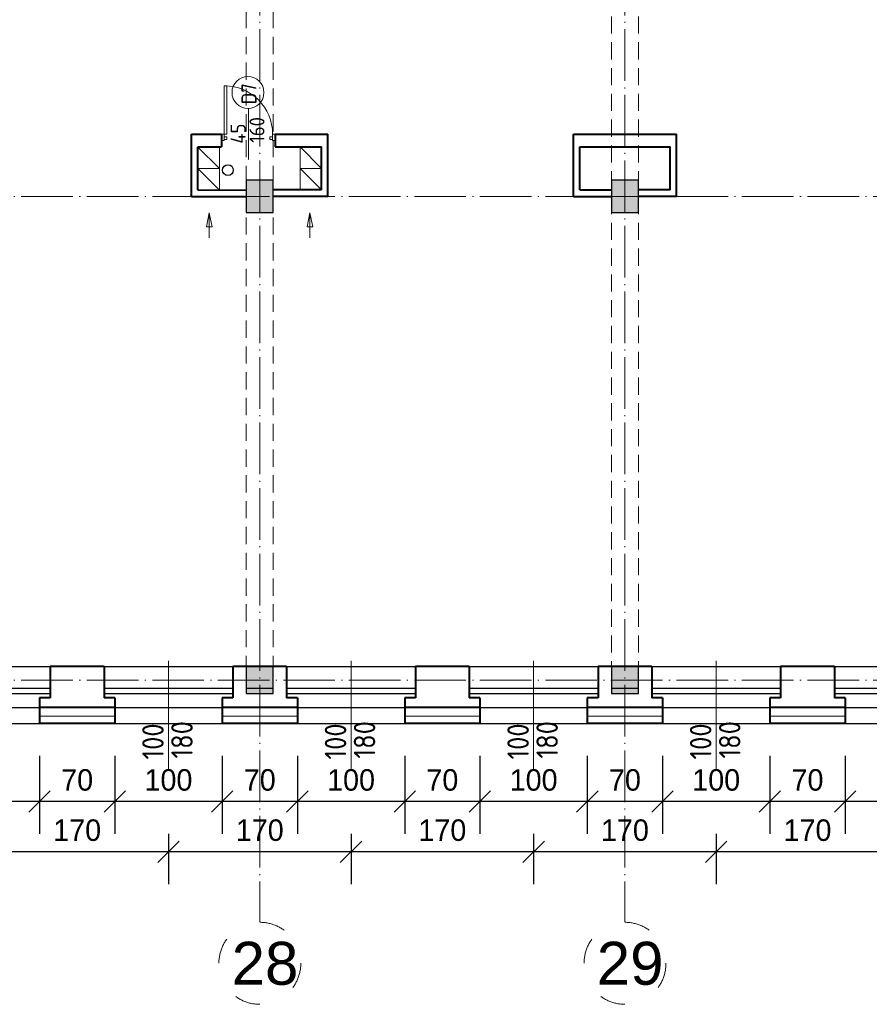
# Model space of a CAD drawing. Header units: millimetres. Extents: x -32003 to -19505, y 17931 to 29358.
# Tile 79 of 92: x -23317 to -22526, y 26562 to 27478. Entities that reach past the tile are written whole.
import ezdxf

# ---------------------------------------------------------------- set-up
doc = ezdxf.new("R2010")
doc.units = ezdxf.units.MM
doc.header["$PDMODE"] = 3
for name, pattern in [('ACAD_ISO03W100', [30, 12, -18]), ('ACAD_ISO04W100', [30.5, 24, -3, 0.5, -3]), ('KRESKOWA_X2', [12, 8, -4])]:
    doc.linetypes.add(name, pattern=pattern)
for name, color, linetype, lineweight in [('_wymiary', 1, 'Continuous', 9), ('drzwi', 140, 'Continuous', 13), ('KOMINY', 43, 'Continuous', 15), ('NR', 7, 'Continuous', 13), ('opisy drzwi', 40, 'Continuous', 13), ('przerywana', 7, 'KRESKOWA_X2', 5), ('sciany', 4, 'Continuous', 40), ('symetria', 7, 'ACAD_ISO03W100', 5), ('SZRAF', 51, 'Continuous', 9), ('słupy', 2, 'Continuous', 30), ('ściana', 4, 'Continuous', 40)]:
    doc.layers.add(name, color=color, linetype=linetype, lineweight=lineweight)
doc.layers.add('kanalizacja', color=210, linetype='Continuous')
doc.styles.add('ISO', font='isocp.shx')
doc.styles.add('style1', font='ARIAL.TTF')
doc.linetypes.add('BATTING', pattern='A,0.0001,-0.1,[134,ltypeshp.shx,S=0.1,R=0,X=-0.1,Y=0],-0.2,[134,ltypeshp.shx,S=0.1,R=180,X=0.1,Y=0],-0.1', length=0.4001)
doc.dimstyles.new('Jacek2', dxfattribs={"dimscale": 2, "dimtxt": 10, "dimasz": 10, "dimexe": 15, "dimexo": 15, "dimgap": 5, "dimtad": 1, "dimdec": 0, "dimrnd": 0.5, "dimzin": 0, "dimdsep": 46, "dimtxsty": 'Standard', "dimblk": 'OBLIQUE', "dimcen": 0, "dimdle": 5, "dimadec": 1, "dimazin": 0, "dimtfac": 1, "dimtdec": 0, "dimtofl": 0, "dimtmove": 0, "dimatfit": 3, "dimfxl": 0, "dimtolj": 1, "dimtzin": 0, "dimarcsym": 0})

# ---------------------------------------------------------------- blocks, each defined once
blk = doc.blocks.new('_OBLIQUE')
at = {"color": 0, "linetype": 'ByBlock'}
blk.add_line((-0.5, -0.5), (0.5, 0.5), dxfattribs=at)
blk = doc.blocks.new('*D347')
at = {"layer": '_wymiary', "color": 0, "lineweight": -2}
for p, q in [((-22548.67, 26793.45), (-22548.67, 26720.86)), ((-22448.67, 26793.45), (-22448.67, 26720.86)), ((-22438.67, 26750.86), (-22558.67, 26750.86))]:
    blk.add_line(p, q, dxfattribs=at)
at = {"layer": 'Defpoints', "color": 0}
for p in [(-22548.67, 26823.45), (-22448.67, 26823.45), (-22548.67, 26750.86)]:
    blk.add_point(p, dxfattribs=at)
at = {"layer": '_wymiary', "color": 0, "lineweight": -2, "xscale": 20, "yscale": 20, "zscale": 20, "rotation": 180}
blk.add_blockref('_OBLIQUE', (-22548.67, 26750.86), dxfattribs=at)
at = {"layer": '_wymiary', "color": 0, "lineweight": -2, "xscale": 20, "yscale": 20, "zscale": 20}
blk.add_blockref('_OBLIQUE', (-22448.67, 26750.86), dxfattribs=at)
at = {"layer": '_wymiary', "color": 0, "insert": (-22498.67, 26770.86), "char_height": 20, "attachment_point": 5}
blk.add_mtext('\\A1;100', dxfattribs=at)
blk = doc.blocks.new('*D348')
at = {"layer": '_wymiary', "color": 0, "lineweight": -2}
for p, q in [((-22618.67, 26793.45), (-22618.67, 26720.86)), ((-22548.67, 26793.45), (-22548.67, 26720.86)), ((-22538.67, 26750.86), (-22628.67, 26750.86))]:
    blk.add_line(p, q, dxfattribs=at)
at = {"layer": 'Defpoints', "color": 0}
for p in [(-22618.67, 26823.45), (-22548.67, 26823.45), (-22618.67, 26750.86)]:
    blk.add_point(p, dxfattribs=at)
at = {"layer": '_wymiary', "color": 0, "lineweight": -2, "xscale": 20, "yscale": 20, "zscale": 20, "rotation": 180}
blk.add_blockref('_OBLIQUE', (-22618.67, 26750.86), dxfattribs=at)
at = {"layer": '_wymiary', "color": 0, "lineweight": -2, "xscale": 20, "yscale": 20, "zscale": 20}
blk.add_blockref('_OBLIQUE', (-22548.67, 26750.86), dxfattribs=at)
at = {"layer": '_wymiary', "color": 0, "insert": (-22583.67, 26770.86), "char_height": 20, "attachment_point": 5}
blk.add_mtext('\\A1;70', dxfattribs=at)
blk = doc.blocks.new('*D349')
at = {"layer": '_wymiary', "color": 0, "lineweight": -2}
for p, q in [((-22718.67, 26793.45), (-22718.67, 26720.86)), ((-22618.67, 26793.45), (-22618.67, 26720.86)), ((-22608.67, 26750.86), (-22728.67, 26750.86))]:
    blk.add_line(p, q, dxfattribs=at)
at = {"layer": 'Defpoints', "color": 0}
for p in [(-22718.67, 26823.45), (-22618.67, 26823.45), (-22718.67, 26750.86)]:
    blk.add_point(p, dxfattribs=at)
at = {"layer": '_wymiary', "color": 0, "lineweight": -2, "xscale": 20, "yscale": 20, "zscale": 20, "rotation": 180}
blk.add_blockref('_OBLIQUE', (-22718.67, 26750.86), dxfattribs=at)
at = {"layer": '_wymiary', "color": 0, "lineweight": -2, "xscale": 20, "yscale": 20, "zscale": 20}
blk.add_blockref('_OBLIQUE', (-22618.67, 26750.86), dxfattribs=at)
at = {"layer": '_wymiary', "color": 0, "insert": (-22668.67, 26770.86), "char_height": 20, "attachment_point": 5}
blk.add_mtext('\\A1;100', dxfattribs=at)
blk = doc.blocks.new('*D350')
at = {"layer": '_wymiary', "color": 0, "lineweight": -2}
for p, q in [((-22788.67, 26793.45), (-22788.67, 26720.86)), ((-22718.67, 26793.45), (-22718.67, 26720.86)), ((-22708.67, 26750.86), (-22798.67, 26750.86))]:
    blk.add_line(p, q, dxfattribs=at)
at = {"layer": 'Defpoints', "color": 0}
for p in [(-22788.67, 26823.45), (-22718.67, 26823.45), (-22788.67, 26750.86)]:
    blk.add_point(p, dxfattribs=at)
at = {"layer": '_wymiary', "color": 0, "lineweight": -2, "xscale": 20, "yscale": 20, "zscale": 20, "rotation": 180}
blk.add_blockref('_OBLIQUE', (-22788.67, 26750.86), dxfattribs=at)
at = {"layer": '_wymiary', "color": 0, "lineweight": -2, "xscale": 20, "yscale": 20, "zscale": 20}
blk.add_blockref('_OBLIQUE', (-22718.67, 26750.86), dxfattribs=at)
at = {"layer": '_wymiary', "color": 0, "insert": (-22753.67, 26770.86), "char_height": 20, "attachment_point": 5}
blk.add_mtext('\\A1;70', dxfattribs=at)
blk = doc.blocks.new('*D351')
at = {"layer": '_wymiary', "color": 0, "lineweight": -2}
for p, q in [((-22888.67, 26793.45), (-22888.67, 26720.86)), ((-22788.67, 26793.45), (-22788.67, 26720.86)), ((-22778.67, 26750.86), (-22898.67, 26750.86))]:
    blk.add_line(p, q, dxfattribs=at)
at = {"layer": 'Defpoints', "color": 0}
for p in [(-22888.67, 26823.45), (-22788.67, 26823.45), (-22888.67, 26750.86)]:
    blk.add_point(p, dxfattribs=at)
at = {"layer": '_wymiary', "color": 0, "lineweight": -2, "xscale": 20, "yscale": 20, "zscale": 20, "rotation": 180}
blk.add_blockref('_OBLIQUE', (-22888.67, 26750.86), dxfattribs=at)
at = {"layer": '_wymiary', "color": 0, "lineweight": -2, "xscale": 20, "yscale": 20, "zscale": 20}
blk.add_blockref('_OBLIQUE', (-22788.67, 26750.86), dxfattribs=at)
at = {"layer": '_wymiary', "color": 0, "insert": (-22838.67, 26770.86), "char_height": 20, "attachment_point": 5}
blk.add_mtext('\\A1;100', dxfattribs=at)
blk = doc.blocks.new('*D352')
at = {"layer": '_wymiary', "color": 0, "lineweight": -2}
for p, q in [((-22958.67, 26793.45), (-22958.67, 26720.86)), ((-22888.67, 26793.45), (-22888.67, 26720.86)), ((-22878.67, 26750.86), (-22968.67, 26750.86))]:
    blk.add_line(p, q, dxfattribs=at)
at = {"layer": 'Defpoints', "color": 0}
for p in [(-22958.67, 26823.45), (-22888.67, 26823.45), (-22958.67, 26750.86)]:
    blk.add_point(p, dxfattribs=at)
at = {"layer": '_wymiary', "color": 0, "lineweight": -2, "xscale": 20, "yscale": 20, "zscale": 20, "rotation": 180}
blk.add_blockref('_OBLIQUE', (-22958.67, 26750.86), dxfattribs=at)
at = {"layer": '_wymiary', "color": 0, "lineweight": -2, "xscale": 20, "yscale": 20, "zscale": 20}
blk.add_blockref('_OBLIQUE', (-22888.67, 26750.86), dxfattribs=at)
at = {"layer": '_wymiary', "color": 0, "insert": (-22923.67, 26770.86), "char_height": 20, "attachment_point": 5}
blk.add_mtext('\\A1;70', dxfattribs=at)
blk = doc.blocks.new('*D353')
at = {"layer": '_wymiary', "color": 0, "lineweight": -2}
for p, q in [((-23058.67, 26793.45), (-23058.67, 26720.86)), ((-22958.67, 26793.45), (-22958.67, 26720.86)), ((-22948.67, 26750.86), (-23068.67, 26750.86))]:
    blk.add_line(p, q, dxfattribs=at)
at = {"layer": 'Defpoints', "color": 0}
for p in [(-23058.67, 26823.45), (-22958.67, 26823.45), (-23058.67, 26750.86)]:
    blk.add_point(p, dxfattribs=at)
at = {"layer": '_wymiary', "color": 0, "lineweight": -2, "xscale": 20, "yscale": 20, "zscale": 20, "rotation": 180}
blk.add_blockref('_OBLIQUE', (-23058.67, 26750.86), dxfattribs=at)
at = {"layer": '_wymiary', "color": 0, "lineweight": -2, "xscale": 20, "yscale": 20, "zscale": 20}
blk.add_blockref('_OBLIQUE', (-22958.67, 26750.86), dxfattribs=at)
at = {"layer": '_wymiary', "color": 0, "insert": (-23008.67, 26770.86), "char_height": 20, "attachment_point": 5}
blk.add_mtext('\\A1;100', dxfattribs=at)
blk = doc.blocks.new('*D354')
at = {"layer": '_wymiary', "color": 0, "lineweight": -2}
for p, q in [((-23128.67, 26793.45), (-23128.67, 26720.86)), ((-23058.67, 26793.45), (-23058.67, 26720.86)), ((-23048.67, 26750.86), (-23138.67, 26750.86))]:
    blk.add_line(p, q, dxfattribs=at)
at = {"layer": 'Defpoints', "color": 0}
for p in [(-23128.67, 26823.45), (-23058.67, 26823.45), (-23128.67, 26750.86)]:
    blk.add_point(p, dxfattribs=at)
at = {"layer": '_wymiary', "color": 0, "lineweight": -2, "xscale": 20, "yscale": 20, "zscale": 20, "rotation": 180}
blk.add_blockref('_OBLIQUE', (-23128.67, 26750.86), dxfattribs=at)
at = {"layer": '_wymiary', "color": 0, "lineweight": -2, "xscale": 20, "yscale": 20, "zscale": 20}
blk.add_blockref('_OBLIQUE', (-23058.67, 26750.86), dxfattribs=at)
at = {"layer": '_wymiary', "color": 0, "insert": (-23093.67, 26770.86), "char_height": 20, "attachment_point": 5}
blk.add_mtext('\\A1;70', dxfattribs=at)
blk = doc.blocks.new('*D355')
at = {"layer": '_wymiary', "color": 0, "lineweight": -2}
for p, q in [((-23228.67, 26793.45), (-23228.67, 26720.86)), ((-23128.67, 26793.45), (-23128.67, 26720.86)), ((-23118.67, 26750.86), (-23238.67, 26750.86))]:
    blk.add_line(p, q, dxfattribs=at)
at = {"layer": 'Defpoints', "color": 0}
for p in [(-23228.67, 26823.45), (-23128.67, 26823.45), (-23228.67, 26750.86)]:
    blk.add_point(p, dxfattribs=at)
at = {"layer": '_wymiary', "color": 0, "lineweight": -2, "xscale": 20, "yscale": 20, "zscale": 20, "rotation": 180}
blk.add_blockref('_OBLIQUE', (-23228.67, 26750.86), dxfattribs=at)
at = {"layer": '_wymiary', "color": 0, "lineweight": -2, "xscale": 20, "yscale": 20, "zscale": 20}
blk.add_blockref('_OBLIQUE', (-23128.67, 26750.86), dxfattribs=at)
at = {"layer": '_wymiary', "color": 0, "insert": (-23178.67, 26770.86), "char_height": 20, "attachment_point": 5}
blk.add_mtext('\\A1;100', dxfattribs=at)
blk = doc.blocks.new('*D356')
at = {"layer": '_wymiary', "color": 0, "lineweight": -2}
for p, q in [((-23298.67, 26793.45), (-23298.67, 26720.86)), ((-23228.67, 26793.45), (-23228.67, 26720.86)), ((-23218.67, 26750.86), (-23308.67, 26750.86))]:
    blk.add_line(p, q, dxfattribs=at)
at = {"layer": 'Defpoints', "color": 0}
for p in [(-23298.67, 26823.45), (-23228.67, 26823.45), (-23298.67, 26750.86)]:
    blk.add_point(p, dxfattribs=at)
at = {"layer": '_wymiary', "color": 0, "lineweight": -2, "xscale": 20, "yscale": 20, "zscale": 20, "rotation": 180}
blk.add_blockref('_OBLIQUE', (-23298.67, 26750.86), dxfattribs=at)
at = {"layer": '_wymiary', "color": 0, "lineweight": -2, "xscale": 20, "yscale": 20, "zscale": 20}
blk.add_blockref('_OBLIQUE', (-23228.67, 26750.86), dxfattribs=at)
at = {"layer": '_wymiary', "color": 0, "insert": (-23263.67, 26770.86), "char_height": 20, "attachment_point": 5}
blk.add_mtext('\\A1;70', dxfattribs=at)
blk = doc.blocks.new('*D357')
at = {"layer": '_wymiary', "color": 0, "lineweight": -2}
for p, q in [((-23398.67, 26793.45), (-23398.67, 26720.86)), ((-23298.67, 26793.45), (-23298.67, 26720.86)), ((-23288.67, 26750.86), (-23408.67, 26750.86))]:
    blk.add_line(p, q, dxfattribs=at)
at = {"layer": 'Defpoints', "color": 0}
for p in [(-23398.67, 26823.45), (-23298.67, 26823.45), (-23398.67, 26750.86)]:
    blk.add_point(p, dxfattribs=at)
at = {"layer": '_wymiary', "color": 0, "lineweight": -2, "xscale": 20, "yscale": 20, "zscale": 20, "rotation": 180}
blk.add_blockref('_OBLIQUE', (-23398.67, 26750.86), dxfattribs=at)
at = {"layer": '_wymiary', "color": 0, "lineweight": -2, "xscale": 20, "yscale": 20, "zscale": 20}
blk.add_blockref('_OBLIQUE', (-23298.67, 26750.86), dxfattribs=at)
at = {"layer": '_wymiary', "color": 0, "insert": (-23348.67, 26770.86), "char_height": 20, "attachment_point": 5}
blk.add_mtext('\\A1;100', dxfattribs=at)
blk = doc.blocks.new('*D398')
at = {"layer": '_wymiary', "color": 0, "lineweight": -2}
for p, q in [((-22668.67, 26720.86), (-22668.67, 26674.12)), ((-22498.67, 26720.86), (-22498.67, 26674.12)), ((-22488.67, 26704.12), (-22678.67, 26704.12))]:
    blk.add_line(p, q, dxfattribs=at)
at = {"layer": 'Defpoints', "color": 0}
for p in [(-22668.67, 26750.86), (-22498.67, 26750.86), (-22668.67, 26704.12)]:
    blk.add_point(p, dxfattribs=at)
at = {"layer": '_wymiary', "color": 0, "lineweight": -2, "xscale": 20, "yscale": 20, "zscale": 20, "rotation": 180}
blk.add_blockref('_OBLIQUE', (-22668.67, 26704.12), dxfattribs=at)
at = {"layer": '_wymiary', "color": 0, "lineweight": -2, "xscale": 20, "yscale": 20, "zscale": 20}
blk.add_blockref('_OBLIQUE', (-22498.67, 26704.12), dxfattribs=at)
at = {"layer": '_wymiary', "color": 0, "insert": (-22583.67, 26724.12), "char_height": 20, "attachment_point": 5}
blk.add_mtext('\\A1;170', dxfattribs=at)
blk = doc.blocks.new('*D399')
at = {"layer": '_wymiary', "color": 0, "lineweight": -2}
for p, q in [((-22838.67, 26720.86), (-22838.67, 26674.12)), ((-22668.67, 26720.86), (-22668.67, 26674.12)), ((-22658.67, 26704.12), (-22848.67, 26704.12))]:
    blk.add_line(p, q, dxfattribs=at)
at = {"layer": 'Defpoints', "color": 0}
for p in [(-22838.67, 26750.86), (-22668.67, 26750.86), (-22838.67, 26704.12)]:
    blk.add_point(p, dxfattribs=at)
at = {"layer": '_wymiary', "color": 0, "lineweight": -2, "xscale": 20, "yscale": 20, "zscale": 20, "rotation": 180}
blk.add_blockref('_OBLIQUE', (-22838.67, 26704.12), dxfattribs=at)
at = {"layer": '_wymiary', "color": 0, "lineweight": -2, "xscale": 20, "yscale": 20, "zscale": 20}
blk.add_blockref('_OBLIQUE', (-22668.67, 26704.12), dxfattribs=at)
at = {"layer": '_wymiary', "color": 0, "insert": (-22753.67, 26724.12), "char_height": 20, "attachment_point": 5}
blk.add_mtext('\\A1;170', dxfattribs=at)
blk = doc.blocks.new('*D400')
at = {"layer": '_wymiary', "color": 0, "lineweight": -2}
for p, q in [((-23008.67, 26720.86), (-23008.67, 26674.12)), ((-22838.67, 26720.86), (-22838.67, 26674.12)), ((-22828.67, 26704.12), (-23018.67, 26704.12))]:
    blk.add_line(p, q, dxfattribs=at)
at = {"layer": 'Defpoints', "color": 0}
for p in [(-23008.67, 26750.86), (-22838.67, 26750.86), (-23008.67, 26704.12)]:
    blk.add_point(p, dxfattribs=at)
at = {"layer": '_wymiary', "color": 0, "lineweight": -2, "xscale": 20, "yscale": 20, "zscale": 20, "rotation": 180}
blk.add_blockref('_OBLIQUE', (-23008.67, 26704.12), dxfattribs=at)
at = {"layer": '_wymiary', "color": 0, "lineweight": -2, "xscale": 20, "yscale": 20, "zscale": 20}
blk.add_blockref('_OBLIQUE', (-22838.67, 26704.12), dxfattribs=at)
at = {"layer": '_wymiary', "color": 0, "insert": (-22923.67, 26724.12), "char_height": 20, "attachment_point": 5}
blk.add_mtext('\\A1;170', dxfattribs=at)
blk = doc.blocks.new('*D401')
at = {"layer": '_wymiary', "color": 0, "lineweight": -2}
for p, q in [((-23178.67, 26720.86), (-23178.67, 26674.12)), ((-23008.67, 26720.86), (-23008.67, 26674.12)), ((-22998.67, 26704.12), (-23188.67, 26704.12))]:
    blk.add_line(p, q, dxfattribs=at)
at = {"layer": 'Defpoints', "color": 0}
for p in [(-23178.67, 26750.86), (-23008.67, 26750.86), (-23178.67, 26704.12)]:
    blk.add_point(p, dxfattribs=at)
at = {"layer": '_wymiary', "color": 0, "lineweight": -2, "xscale": 20, "yscale": 20, "zscale": 20, "rotation": 180}
blk.add_blockref('_OBLIQUE', (-23178.67, 26704.12), dxfattribs=at)
at = {"layer": '_wymiary', "color": 0, "lineweight": -2, "xscale": 20, "yscale": 20, "zscale": 20}
blk.add_blockref('_OBLIQUE', (-23008.67, 26704.12), dxfattribs=at)
at = {"layer": '_wymiary', "color": 0, "insert": (-23093.67, 26724.12), "char_height": 20, "attachment_point": 5}
blk.add_mtext('\\A1;170', dxfattribs=at)
blk = doc.blocks.new('*D402')
at = {"layer": '_wymiary', "color": 0, "lineweight": -2}
for p, q in [((-23348.67, 26720.86), (-23348.67, 26674.12)), ((-23178.67, 26720.86), (-23178.67, 26674.12)), ((-23168.67, 26704.12), (-23358.67, 26704.12))]:
    blk.add_line(p, q, dxfattribs=at)
at = {"layer": 'Defpoints', "color": 0}
for p in [(-23348.67, 26750.86), (-23178.67, 26750.86), (-23348.67, 26704.12)]:
    blk.add_point(p, dxfattribs=at)
at = {"layer": '_wymiary', "color": 0, "lineweight": -2, "xscale": 20, "yscale": 20, "zscale": 20, "rotation": 180}
blk.add_blockref('_OBLIQUE', (-23348.67, 26704.12), dxfattribs=at)
at = {"layer": '_wymiary', "color": 0, "lineweight": -2, "xscale": 20, "yscale": 20, "zscale": 20}
blk.add_blockref('_OBLIQUE', (-23178.67, 26704.12), dxfattribs=at)
at = {"layer": '_wymiary', "color": 0, "insert": (-23263.67, 26724.12), "char_height": 20, "attachment_point": 5}
blk.add_mtext('\\A1;170', dxfattribs=at)

msp = doc.modelspace()

# ---------------------------------------------------------------- hatches: boundary and pattern name
at = {"layer": 'SZRAF'}
h = msp.add_hatch(color=256, dxfattribs=at)
h.dxf.hatch_style = 1
h.paths.add_polyline_path([(-23106.17, 27313.95), (-23093.67, 27313.95), (-23093.67, 27328.95), (-23106.17, 27328.95)])
h.paths.add_polyline_path([(-23093.67, 27313.95), (-23106.17, 27313.95), (-23106.17, 27298.95), (-23093.67, 27298.95)])
h.paths.add_polyline_path([(-23093.67, 27313.95), (-23081.17, 27313.95), (-23081.17, 27328.95), (-23093.67, 27328.95)])
h.paths.add_polyline_path([(-23093.67, 27298.95), (-23081.17, 27298.95), (-23081.17, 27313.95), (-23093.67, 27313.95)])
h = msp.add_hatch(color=256, dxfattribs=at)
h.dxf.hatch_style = 1
h.paths.add_polyline_path([(-22766.17, 27313.95), (-22753.67, 27313.95), (-22753.67, 27328.95), (-22766.17, 27328.95)])
h.paths.add_polyline_path([(-22753.67, 27313.95), (-22766.17, 27313.95), (-22766.17, 27298.95), (-22753.67, 27298.95)])
h.paths.add_polyline_path([(-22753.67, 27313.95), (-22741.17, 27313.95), (-22741.17, 27328.95), (-22753.67, 27328.95)])
h.paths.add_polyline_path([(-22753.67, 27298.95), (-22741.17, 27298.95), (-22741.17, 27313.95), (-22753.67, 27313.95)])
h = msp.add_hatch(color=256, dxfattribs=at)
h.dxf.hatch_style = 1
h.paths.add_polyline_path([(-23081.17, 26876.45), (-23106.17, 26876.45), (-23106.17, 26863.95), (-23081.17, 26863.95)])
h.paths.add_polyline_path([(-23081.17, 26863.95), (-23106.17, 26863.95), (-23106.17, 26851.45), (-23081.17, 26851.45)])
h = msp.add_hatch(color=256, dxfattribs=at)
h.dxf.hatch_style = 1
h.paths.add_polyline_path([(-22741.17, 26876.45), (-22766.17, 26876.45), (-22766.17, 26863.95), (-22741.17, 26863.95)])
h.paths.add_polyline_path([(-22741.17, 26863.95), (-22766.17, 26863.95), (-22766.17, 26851.45), (-22741.17, 26851.45)])

# ---------------------------------------------------------------- linework, layer by layer
for p, q in [((-23099.67, 27298.95), (-23087.67, 27298.95)), ((-25972.17, 26876.45), (-20516.67, 26876.45)), ((-23408.67, 26856.52), (-23288.67, 26856.52)), ((-23238.67, 26856.52), (-23118.67, 26856.52)), ((-23106.17, 26856.52), (-23081.17, 26856.52)), ((-23068.67, 26856.52), (-22948.67, 26856.52)), ((-22898.67, 26856.52), (-22778.67, 26856.52)), ((-22766.17, 26856.52), (-22741.17, 26856.52)), ((-22728.67, 26856.52), (-22608.67, 26856.52)), ((-22558.67, 26856.52), (-22438.67, 26856.52)), ((-25956.51, 26838.45), (-20507.36, 26838.45)), ((-23409.67, 26838.45), (-23287.67, 26838.45)), ((-23239.67, 26838.45), (-23117.67, 26838.45)), ((-23069.67, 26838.45), (-22947.67, 26838.45)), ((-22899.67, 26838.45), (-22777.67, 26838.45)), ((-22729.67, 26838.45), (-22607.67, 26838.45)), ((-22559.67, 26838.45), (-22437.67, 26838.45)), ((-27768.67, 26823.45), (-20538.35, 26823.45))]:
    msp.add_line(p, q)
at = {"ltscale": 2}
for p, q in [((-23408.67, 26851.45), (-23288.67, 26851.45)), ((-23238.67, 26851.45), (-23118.67, 26851.45)), ((-23106.17, 26851.45), (-23081.17, 26851.45)), ((-23068.67, 26851.45), (-22948.67, 26851.45)), ((-22898.67, 26851.45), (-22778.67, 26851.45)), ((-22766.17, 26851.45), (-22741.17, 26851.45)), ((-22728.67, 26851.45), (-22608.67, 26851.45)), ((-22558.67, 26851.45), (-22438.67, 26851.45))]:
    msp.add_line(p, q, dxfattribs=at)
at = {"layer": 'drzwi'}
for points in [[(-23126.67, 27371.95, 0), (-23124.17, 27371.95, 0), (-23124.17, 27416.9, 0), (-23126.67, 27416.9, 0), (-23126.67, 27371.95, 0)], [(-23126.67, 27365.95, 0), (-23129.17, 27365.95, 0), (-23129.17, 27371.95, 0), (-23126.67, 27371.95, 0), (-23126.67, 27365.95, 0)], [(-23126.67, 27366.95, 0), (-23124.17, 27366.95, 0), (-23124.17, 27369.45, 0), (-23126.67, 27369.45, 0), (-23126.67, 27366.95, 0)], [(-23081.72, 27366.95, 0), (-23084.21, 27366.95, 0), (-23084.21, 27369.45, 0), (-23081.72, 27369.45, 0), (-23081.72, 27366.95, 0)], [(-23081.72, 27365.95, 0), (-23079.22, 27365.95, 0), (-23079.22, 27371.95, 0), (-23081.72, 27371.95, 0), (-23081.72, 27365.95, 0)]]:
    msp.add_polyline3d(points, dxfattribs=at)
msp.add_arc((-23126.67, 27371.95), 44.96, 0, 90, dxfattribs=at)
at = {"layer": 'kanalizacja'}
msp.add_circle((-23123.3, 27338.43), 5, dxfattribs=at)
at = {"layer": 'KOMINY'}
for p, q in [((-23151.17, 27359.93), (-23131.17, 27339.93)), ((-23056.17, 27359.95), (-23036.17, 27339.95)), ((-23151.17, 27339.93), (-23131.17, 27319.93)), ((-23056.17, 27339.95), (-23036.17, 27319.95))]:
    msp.add_line(p, q, dxfattribs=at)
for points in [[(-23131.17, 27339.95), (-23151.17, 27339.95), (-23151.17, 27359.95), (-23131.17, 27359.95)], [(-23036.17, 27339.95), (-23056.17, 27339.95), (-23056.17, 27359.95), (-23036.17, 27359.95)], [(-23131.17, 27319.93), (-23151.17, 27319.93), (-23151.17, 27339.93), (-23131.17, 27339.93)], [(-23036.17, 27319.95), (-23056.17, 27319.95), (-23056.17, 27339.95), (-23036.17, 27339.95)]]:
    msp.add_lwpolyline(points, close=True, dxfattribs=at)
for points in [[(-23140.69, 27275.53), (-23140.69, 27298.8), (-23143.23, 27285.68), (-23138.12, 27285.68), (-23140.69, 27298.8)], [(-23046.95, 27275.55), (-23046.95, 27298.82), (-23049.49, 27285.7), (-23044.38, 27285.7), (-23046.95, 27298.82)]]:
    msp.add_lwpolyline(points, dxfattribs=at)
at = {"layer": 'opisy drzwi'}
for p, q in [((-23104.25, 27395.7), (-23104.25, 27348.19)), ((-23178.67, 26881.74), (-23178.67, 26779.98)), ((-23008.67, 26881.74), (-23008.67, 26779.98)), ((-22838.67, 26881.74), (-22838.67, 26779.98)), ((-22668.67, 26881.74), (-22668.67, 26779.98))]:
    msp.add_line(p, q, dxfattribs=at)
msp.add_circle((-23104.62, 27410.71), 14.88, dxfattribs=at)
at = {"layer": 'przerywana', "ltscale": 2}
for p, q in [((-22766.17, 28201.45), (-22766.17, 26876.45)), ((-22741.17, 28201.45), (-22741.17, 26876.45)), ((-23106.17, 28182.45), (-23106.17, 26876.45)), ((-23081.17, 28182.45), (-23081.17, 26876.45))]:
    msp.add_line(p, q, dxfattribs=at)
at = {"layer": 'sciany'}
for p, q in [((-23157.17, 27313.99), (-23157.17, 27371.95)), ((-23157.17, 27371.95), (-23129.17, 27371.95)), ((-23157.17, 27371.95), (-23129.17, 27371.95)), ((-23129.17, 27371.95), (-23129.17, 27359.97)), ((-23079.22, 27371.95), (-23030.17, 27371.95)), ((-23079.22, 27371.95), (-23079.22, 27359.97)), ((-23030.17, 27313.95), (-23030.17, 27371.95)), ((-22801.64, 27371.95), (-22705.69, 27371.95)), ((-22801.64, 27313.95), (-22801.64, 27371.95)), ((-22705.69, 27313.95), (-22705.69, 27371.95)), ((-23151.17, 27319.97), (-23151.17, 27359.99)), ((-23151.17, 27359.99), (-23129.17, 27359.97)), ((-23079.22, 27359.97), (-23036.17, 27359.95)), ((-23036.17, 27319.95), (-23036.17, 27359.95)), ((-22795.64, 27359.95), (-22711.69, 27359.95)), ((-22795.64, 27319.95), (-22795.64, 27359.95)), ((-22711.69, 27319.95), (-22711.69, 27359.95)), ((-23157.17, 27313.97), (-23106.17, 27313.93)), ((-23151.17, 27319.97), (-23106.17, 27319.93)), ((-23036.17, 27319.95), (-23081.17, 27319.95)), ((-23030.17, 27313.95), (-23081.17, 27313.95)), ((-22801.64, 27313.95), (-22795.64, 27313.95)), ((-22795.64, 27319.95), (-22766.17, 27319.95)), ((-22795.64, 27313.95), (-22766.17, 27313.95)), ((-22711.69, 27319.95), (-22741.17, 27319.95)), ((-22711.69, 27313.95), (-22741.17, 27313.95)), ((-22705.69, 27313.95), (-22711.69, 27313.95))]:
    msp.add_line(p, q, dxfattribs=at)
at = {"layer": 'symetria', "linetype": 'ACAD_ISO04W100', "ltscale": 2}
for p, q in [((-23093.67, 28201.45), (-23093.67, 26638.5)), ((-22753.67, 28201.45), (-22753.67, 26638.5)), ((-27768.67, 27313.95), (-19699.1, 27313.95)), ((-27768.67, 26863.95), (-19699.1, 26863.95))]:
    msp.add_line(p, q, dxfattribs=at)
at = {"layer": 'symetria', "ltscale": 2}
for centre in [(-23093.59, 26600.35), (-22753.59, 26600.35)]:
    msp.add_circle(centre, 38.15, dxfattribs=at)
at = {"layer": 'SZRAF', "linetype": 'BATTING', "ltscale": 14}
for p, q in [((-23228.67, 26830.45), (-23298.67, 26830.45)), ((-23058.67, 26830.45), (-23128.67, 26830.45)), ((-22888.67, 26830.45), (-22958.67, 26830.45)), ((-22718.67, 26830.45), (-22788.67, 26830.45)), ((-22548.67, 26830.45), (-22618.67, 26830.45))]:
    msp.add_line(p, q, dxfattribs=at)
at = {"layer": 'słupy'}
for points in [[(-23106.17, 27298.95), (-23081.17, 27298.95), (-23081.17, 27328.95), (-23106.17, 27328.95)], [(-22766.17, 27298.95), (-22741.17, 27298.95), (-22741.17, 27328.95), (-22766.17, 27328.95)], [(-23106.17, 26851.45), (-23081.17, 26851.45), (-23081.17, 26876.45), (-23106.17, 26876.45)], [(-22766.17, 26851.45), (-22741.17, 26851.45), (-22741.17, 26876.45), (-22766.17, 26876.45)]]:
    msp.add_lwpolyline(points, close=True, dxfattribs=at)
at = {"layer": 'ściana'}
for p, q in [((-23238.67, 26876.45), (-23288.67, 26876.45)), ((-23288.67, 26876.45), (-23288.67, 26847.45)), ((-23238.67, 26876.45), (-23238.67, 26847.45)), ((-23068.67, 26876.45), (-23118.67, 26876.45)), ((-23118.67, 26876.45), (-23118.67, 26847.45)), ((-23068.67, 26876.45), (-23068.67, 26847.45)), ((-22898.67, 26876.45), (-22948.67, 26876.45)), ((-22948.67, 26876.45), (-22948.67, 26847.45)), ((-22898.67, 26876.45), (-22898.67, 26847.45)), ((-22728.67, 26876.45), (-22778.67, 26876.45)), ((-22778.67, 26876.45), (-22778.67, 26847.45)), ((-22728.67, 26876.45), (-22728.67, 26847.45)), ((-22558.67, 26876.45), (-22608.67, 26876.45)), ((-22608.67, 26876.45), (-22608.67, 26847.45)), ((-22558.67, 26876.45), (-22558.67, 26847.45)), ((-23298.67, 26847.45), (-23298.67, 26823.45)), ((-23288.67, 26847.45), (-23298.67, 26847.45)), ((-23228.67, 26847.45), (-23238.67, 26847.45)), ((-23228.67, 26847.45), (-23228.67, 26823.45)), ((-23128.67, 26847.45), (-23128.67, 26823.45)), ((-23118.67, 26847.45), (-23128.67, 26847.45)), ((-23058.67, 26847.45), (-23068.67, 26847.45)), ((-23058.67, 26847.45), (-23058.67, 26823.45)), ((-22958.67, 26847.45), (-22958.67, 26823.45)), ((-22948.67, 26847.45), (-22958.67, 26847.45)), ((-22888.67, 26847.45), (-22898.67, 26847.45)), ((-22888.67, 26847.45), (-22888.67, 26823.45)), ((-22788.67, 26847.45), (-22788.67, 26823.45)), ((-22778.67, 26847.45), (-22788.67, 26847.45)), ((-22718.67, 26847.45), (-22728.67, 26847.45)), ((-22718.67, 26847.45), (-22718.67, 26823.45)), ((-22618.67, 26847.45), (-22618.67, 26823.45)), ((-22608.67, 26847.45), (-22618.67, 26847.45)), ((-22548.67, 26847.45), (-22558.67, 26847.45)), ((-22548.67, 26847.45), (-22548.67, 26823.45)), ((-23228.67, 26838.45), (-23298.67, 26838.45)), ((-23058.67, 26838.45), (-23128.67, 26838.45)), ((-22888.67, 26838.45), (-22958.67, 26838.45)), ((-22718.67, 26838.45), (-22788.67, 26838.45)), ((-22548.67, 26838.45), (-22618.67, 26838.45)), ((-23228.67, 26823.45), (-23298.67, 26823.45)), ((-23058.67, 26823.45), (-23128.67, 26823.45)), ((-22888.67, 26823.45), (-22958.67, 26823.45)), ((-22718.67, 26823.45), (-22788.67, 26823.45)), ((-22548.67, 26823.45), (-22618.67, 26823.45))]:
    msp.add_line(p, q, dxfattribs=at)

# ---------------------------------------------------------------- texts
at = {"layer": 'NR', "ltscale": 5, "char_height": 40, "width": 65, "attachment_point": 1, "style": 'style1'}
for s, insert in [('28', (-23119.87, 26620.38)), ('29', (-22779.87, 26620.38))]:
    msp.add_mtext(s, dxfattribs=dict(at, insert=insert))
at = {"layer": 'opisy drzwi', "style": 'ISO'}
for s, height, p in [('D7', 14, (-23096.69, 27399.64)), ('160', 14, (-23089.26, 27363.76)), ('45', 14, (-23106.76, 27363.12)), ('100', 20, (-23183.11, 26789.96)), ('180', 20, (-23156.08, 26790.87)), ('100', 20, (-23013.11, 26789.96)), ('180', 20, (-22986.08, 26790.87)), ('100', 20, (-22843.11, 26789.96)), ('180', 20, (-22816.08, 26790.87)), ('100', 20, (-22673.11, 26789.96)), ('180', 20, (-22646.08, 26790.87))]:
    msp.add_text(s, height=height, rotation=90, dxfattribs=at).set_placement(p)

# ---------------------------------------------------------------- dimensions: what is measured, and where the dimension line sits
at = {"layer": '_wymiary'}
for base, p1, p2, picture, middle in [((-23398.67, 26750.86), (-23298.67, 26823.45), (-23398.67, 26823.45), '*D357', (-23348.67, 26770.86)), ((-23298.67, 26750.86), (-23228.67, 26823.45), (-23298.67, 26823.45), '*D356', (-23263.67, 26770.86)), ((-23228.67, 26750.86), (-23128.67, 26823.45), (-23228.67, 26823.45), '*D355', (-23178.67, 26770.86)), ((-23128.67, 26750.86), (-23058.67, 26823.45), (-23128.67, 26823.45), '*D354', (-23093.67, 26770.86)), ((-23058.67, 26750.86), (-22958.67, 26823.45), (-23058.67, 26823.45), '*D353', (-23008.67, 26770.86)), ((-22958.67, 26750.86), (-22888.67, 26823.45), (-22958.67, 26823.45), '*D352', (-22923.67, 26770.86)), ((-22888.67, 26750.86), (-22788.67, 26823.45), (-22888.67, 26823.45), '*D351', (-22838.67, 26770.86)), ((-22788.67, 26750.86), (-22718.67, 26823.45), (-22788.67, 26823.45), '*D350', (-22753.67, 26770.86)), ((-22718.67, 26750.86), (-22618.67, 26823.45), (-22718.67, 26823.45), '*D349', (-22668.67, 26770.86)), ((-22618.67, 26750.86), (-22548.67, 26823.45), (-22618.67, 26823.45), '*D348', (-22583.67, 26770.86)), ((-22548.67, 26750.86), (-22448.67, 26823.45), (-22548.67, 26823.45), '*D347', (-22498.67, 26770.86)), ((-23348.67, 26704.12), (-23178.67, 26750.86), (-23348.67, 26750.86), '*D402', (-23263.67, 26724.12)), ((-23178.67, 26704.12), (-23008.67, 26750.86), (-23178.67, 26750.86), '*D401', (-23093.67, 26724.12)), ((-23008.67, 26704.12), (-22838.67, 26750.86), (-23008.67, 26750.86), '*D400', (-22923.67, 26724.12)), ((-22838.67, 26704.12), (-22668.67, 26750.86), (-22838.67, 26750.86), '*D399', (-22753.67, 26724.12)), ((-22668.67, 26704.12), (-22498.67, 26750.86), (-22668.67, 26750.86), '*D398', (-22583.67, 26724.12))]:
    dim = msp.add_linear_dim(base=base, p1=p1, p2=p2, dimstyle='Jacek2', override={"dimtmove": 1}, dxfattribs=at)
    dim.commit()
    dim.dimension.update_dxf_attribs({"geometry": picture, "text_midpoint": middle})

doc.saveas('drawing.dxf')
